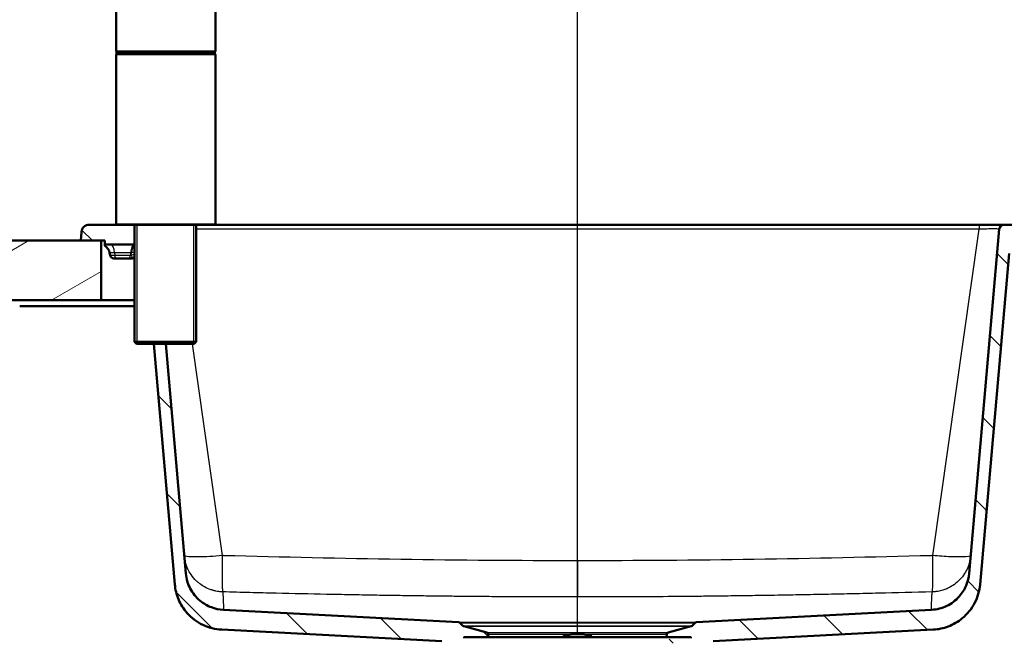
# Paper-space layout 'DS_2' of a CAD drawing. Header units: millimetres. Extents: x 0 to 2100, y 0 to 2970.
# Tile 11 of 14: x 417 to 913, y 1547 to 1858. Entities that reach past the tile are written whole.
import ezdxf

# ---------------------------------------------------------------- set-up
doc = ezdxf.new("R2010")
doc.units = ezdxf.units.MM
doc.header["$LTSCALE"] = 10
for name, color, linetype, lineweight in [('Dimensions(ISO)', 7, 'Continuous', 25), ('Hatch', 7, 'Continuous', 9), ('Threads(ISO)', 7, 'Continuous', 25), ('Visible Edges(ISO)', 7, 'Continuous', 50), ('Visible Tangent Edges(ISO)', 7, 'Continuous', 25)]:
    doc.layers.add(name, color=color, linetype=linetype, lineweight=lineweight)
doc.styles.add('Text_3.5mm', font='arial.ttf', dxfattribs={"width": 0.9})
doc.dimstyles.new('KS-STANDARD', dxfattribs={"dimscale": 10, "dimtxt": 3.5, "dimasz": 2.5, "dimexe": 3.175, "dimexo": 0, "dimgap": 0.8, "dimtad": 1, "dimdec": 1, "dimrnd": 1e-08, "dimtxsty": 'Text_3.5mm', "dimcen": 0.09, "dimdle": 10, "dimclrd": 7, "dimclre": 7, "dimclrt": 7, "dimadec": 0, "dimazin": 2, "dimtfac": 0.714286, "dimtdec": 4, "dimtmove": 0, "dimatfit": 3, "dimfxl": 1, "dimtolj": 1, "dimlwd": 25, "dimlwe": 25, "dimarcsym": 0})

# ---------------------------------------------------------------- blocks, each defined once
blk = doc.blocks.new('*D5')
at = {"layer": 'Defpoints', "color": 0, "linetype": 'Continuous', "transparency": 16777216}
for p in [(398.05, 2125.78), (398.05, 1746.55), (998.05, 1746.55)]:
    blk.add_point(p, dxfattribs=at)
at = {"layer": 'Dimensions(ISO)', "color": 7, "linetype": 'Continuous', "lineweight": 25, "transparency": 16777216}
for p, q in [((398.05, 1746.55), (398.05, 2157.53)), ((998.05, 1746.55), (998.05, 2157.53)), ((973.05, 2125.78), (423.05, 2125.78))]:
    blk.add_line(p, q, dxfattribs=at)
at = {"layer": 'Dimensions(ISO)', "color": 7, "linetype": 'Continuous', "transparency": 16777216}
for points in [[(423.05, 2129.94), (423.05, 2121.61), (398.05, 2125.78)], [(973.05, 2129.94), (973.05, 2121.61), (998.05, 2125.78)]]:
    blk.add_solid(points, dxfattribs=at)
at = {"layer": 'Dimensions(ISO)', "color": 7, "linetype": 'Continuous', "lineweight": 25, "transparency": 16777216, "insert": (663.22, 2151.65), "char_height": 35, "attachment_point": 4, "style": 'Text_3.5mm'}
blk.add_mtext('\\A1;600', dxfattribs=at)
blk = doc.blocks.new('*D6')
at = {"layer": 'Defpoints', "color": 0, "linetype": 'Continuous', "transparency": 16777216}
for p in [(998.05, 1716.55), (1090.5, 1716.55), (697.84, 1450.55)]:
    blk.add_point(p, dxfattribs=at)
at = {"layer": 'Dimensions(ISO)', "color": 7, "linetype": 'Continuous', "lineweight": 25, "transparency": 16777216}
for p, q in [((998.05, 1716.55), (1122.25, 1716.55)), ((1090.5, 1475.55), (1090.5, 1691.55)), ((697.84, 1450.55), (1122.25, 1450.55))]:
    blk.add_line(p, q, dxfattribs=at)
at = {"layer": 'Dimensions(ISO)', "color": 7, "linetype": 'Continuous', "transparency": 16777216}
for points in [[(1086.34, 1691.55), (1094.67, 1691.55), (1090.5, 1716.55)], [(1086.34, 1475.55), (1094.67, 1475.55), (1090.5, 1450.55)]]:
    blk.add_solid(points, dxfattribs=at)
at = {"layer": 'Dimensions(ISO)', "color": 7, "linetype": 'Continuous', "lineweight": 25, "transparency": 16777216, "insert": (1064.63, 1548.5), "char_height": 35, "attachment_point": 4, "rotation": 90, "style": 'Text_3.5mm'}
blk.add_mtext('\\A1;266', dxfattribs=at)
blk = doc.blocks.new('*D10')
at = {"layer": 'Defpoints', "color": 0, "linetype": 'Continuous', "transparency": 16777216}
for p in [(697.84, 2011.22), (398.05, 1746.55), (697.84, 1549.39)]:
    blk.add_point(p, dxfattribs=at)
at = {"layer": 'Dimensions(ISO)', "color": 7, "linetype": 'Continuous', "lineweight": 25, "transparency": 16777216}
for p, q in [((398.05, 1746.55), (398.05, 2042.97)), ((697.84, 1549.39), (697.84, 2042.97)), ((423.05, 2011.22), (672.84, 2011.22))]:
    blk.add_line(p, q, dxfattribs=at)
at = {"layer": 'Dimensions(ISO)', "color": 7, "linetype": 'Continuous', "transparency": 16777216}
for points in [[(423.05, 2015.39), (423.05, 2007.06), (398.05, 2011.22)], [(672.84, 2015.39), (672.84, 2007.06), (697.84, 2011.22)]]:
    blk.add_solid(points, dxfattribs=at)
at = {"layer": 'Dimensions(ISO)', "color": 7, "linetype": 'Continuous', "lineweight": 25, "transparency": 16777216, "insert": (513.21, 2037.11), "char_height": 35, "attachment_point": 4, "style": 'Text_3.5mm'}
blk.add_mtext('\\A1;300', dxfattribs=at)

psp = doc.layouts.new('DS_2')

# ---------------------------------------------------------------- hatches: boundary and pattern name
at = {"layer": 'Hatch'}
h = psp.add_hatch(dxfattribs=at)
h.set_pattern_fill('ANSI31', color=256, scale=254, angle=90, style=0)
h.set_pattern_definition([(135, (0, 0), (-22.45064, -22.45064), [])])
edge = h.paths.add_edge_path()
edge.add_ellipse((754.86, 1546.55), major_axis=(0.0999, 0.0035), ratio=1, start_angle=270, end_angle=360)
edge.add_line((754.96, 1546.55), (754.95, 1546.95))
edge.add_ellipse((754.85, 1546.95), major_axis=(0, 0.1), ratio=1, start_angle=272, end_angle=360)
edge.add_line((754.85, 1547.05), (742.69, 1547.05))
edge.add_line((742.69, 1547.05), (742.79, 1548.49))
edge.add_ellipse((743.79, 1548.42), major_axis=(-0.259, 0.966), ratio=1, start_angle=0, end_angle=71, ccw=False)
edge.add_line((743.53, 1549.39), (755.08, 1552.48))
edge.add_ellipse((754.82, 1553.45), major_axis=(0.707, -0.707), ratio=1, start_angle=330, end_angle=360)
edge.add_line((755.53, 1552.74), (757.07, 1554.28))
edge.add_spline(control_points=[(757.07, 1554.28), (757.16, 1554.37), (757.26, 1554.44), (757.48, 1554.54), (757.6, 1554.57), (757.73, 1554.57)], knot_values=[-0.073502, -0.073502, -0.073502, -0.073502, -0.036751, -0.036751, -0.000003, -0.000003, -0.000003, -0.000003], degree=3, periodic=0)
edge.add_line((757.73, 1554.57), (876.11, 1560.78))
edge.add_spline(control_points=[(876.11, 1560.78), (878.75, 1560.92), (881.33, 1561.58), (886.11, 1563.87), (888.25, 1565.48), (891.48, 1569.11), (892.66, 1570.99), (894.31, 1574.93), (894.8, 1576.95), (894.98, 1579.01)], knot_values=[-2.870228, -2.870228, -2.870228, -2.870228, -2.077334, -2.077334, -1.281179, -1.281179, -0.61961, -0.61961, 0, 0, 0, 0], degree=3, periodic=0)
edge.add_line((894.98, 1579.01), (910.14, 1752.27))
edge.add_ellipse((912.63, 1752.05), major_axis=(0, 2.5), ratio=1, start_angle=0, end_angle=85, ccw=False)
edge.add_line((912.63, 1754.55), (943.55, 1754.55))
edge.add_ellipse((943.55, 1750.55), major_axis=(3.99, 0.28), ratio=1, start_angle=0, end_angle=86, ccw=False)
edge.add_line((947.54, 1750.83), (947.84, 1746.55))
edge.add_line((947.84, 1746.55), (938.05, 1746.55))
edge.add_line((938.05, 1746.55), (935.84, 1746.55))
edge.add_line((935.84, 1746.55), (935.84, 1744.55))
edge.add_line((935.84, 1744.55), (920.07, 1744.55))
edge.add_ellipse((920.07, 1739.55), major_axis=(-4.98, 0.44), ratio=1, start_angle=275, end_angle=360)
edge.add_line((915.09, 1739.99), (900.54, 1573.59))
edge.add_spline(control_points=[(900.54, 1573.59), (900.25, 1570.3), (899.31, 1567.1), (896.24, 1561.23), (894.13, 1558.63), (889.45, 1554.76), (887.05, 1553.36), (882.06, 1551.47), (879.52, 1550.94), (876.94, 1550.8)], knot_values=[-3.587784, -3.587784, -3.587784, -3.587784, -2.596671, -2.596671, -1.601478, -1.601478, -0.774514, -0.774514, 0, 0, 0, 0], degree=3, periodic=0)
edge.add_line((876.94, 1550.8), (766.21, 1545))
edge.add_spline(control_points=[(766.21, 1545), (766.04, 1544.99), (765.88, 1544.97), (765.55, 1544.92), (765.39, 1544.89), (765.23, 1544.85)], knot_values=[-0.098841, -0.098841, -0.098841, -0.098841, -0.049425, -0.049425, -0.000007, -0.000007, -0.000007, -0.000007], degree=3, periodic=0)
edge.add_line((765.23, 1544.85), (758.34, 1543.09))
edge.add_line((758.34, 1543.09), (758.34, 1543.55))
edge.add_ellipse((757.84, 1543.55), major_axis=(0, 0.5), ratio=1, start_angle=270, end_angle=360)
edge.add_line((757.84, 1544.05), (742.48, 1544.05))
edge.add_line((742.48, 1544.05), (742.62, 1545.99))
edge.add_ellipse((742.95, 1544.83), major_axis=(-0.33, 1.15), ratio=1, start_angle=346.0723, end_angle=360, ccw=False)
edge.add_line((742.9, 1546.03), (754.86, 1546.45))
edge = h.paths.add_edge_path()
edge.add_ellipse((640.82, 1546.55), major_axis=(-0.0035, -0.0999), ratio=1, start_angle=270, end_angle=360)
edge.add_line((640.82, 1546.45), (652.78, 1546.03))
edge.add_ellipse((652.74, 1544.83), major_axis=(0.04, 1.2), ratio=1, start_angle=346.0723, end_angle=360, ccw=False)
edge.add_line((653.07, 1545.99), (653.2, 1544.05))
edge.add_line((653.2, 1544.05), (637.84, 1544.05))
edge.add_ellipse((637.84, 1543.55), major_axis=(-0.5, 0), ratio=1, start_angle=270, end_angle=360)
edge.add_line((637.34, 1543.55), (637.34, 1543.09))
edge.add_line((637.34, 1543.09), (630.45, 1544.85))
edge.add_spline(control_points=[(630.45, 1544.85), (630.29, 1544.89), (630.13, 1544.92), (629.81, 1544.97), (629.64, 1544.99), (629.48, 1545)], knot_values=[-0.098821, -0.098821, -0.098821, -0.098821, -0.049401, -0.049401, -0.000003, -0.000003, -0.000003, -0.000003], degree=3, periodic=0)
edge.add_line((629.48, 1545), (518.75, 1550.8))
edge.add_spline(control_points=[(518.75, 1550.8), (515.45, 1550.98), (512.21, 1551.8), (506.25, 1554.67), (503.57, 1556.68), (499.54, 1561.22), (498.06, 1563.57), (496, 1568.5), (495.37, 1571.02), (495.15, 1573.59)], knot_values=[-3.587785, -3.587785, -3.587785, -3.587785, -2.596669, -2.596669, -1.601475, -1.601475, -0.774512, -0.774512, 0, 0, 0, 0], degree=3, periodic=0)
edge.add_line((495.15, 1573.59), (484.57, 1694.55))
edge.add_line((484.57, 1694.55), (490.59, 1694.55))
edge.add_line((490.59, 1694.55), (500.7, 1579.01))
edge.add_spline(control_points=[(500.7, 1579.01), (500.93, 1576.38), (501.68, 1573.81), (504.14, 1569.12), (505.83, 1567.04), (509.57, 1563.94), (511.49, 1562.82), (515.48, 1561.31), (517.52, 1560.89), (519.58, 1560.78)], knot_values=[-2.870221, -2.870221, -2.870221, -2.870221, -2.077329, -2.077329, -1.281176, -1.281176, -0.619604, -0.619604, 0, 0, 0, 0], degree=3, periodic=0)
edge.add_line((519.58, 1560.78), (637.96, 1554.57))
edge.add_spline(control_points=[(637.96, 1554.57), (638.08, 1554.57), (638.2, 1554.54), (638.43, 1554.44), (638.53, 1554.37), (638.61, 1554.28)], knot_values=[-0.073507, -0.073507, -0.073507, -0.073507, -0.036774, -0.036774, -0.000021, -0.000021, -0.000021, -0.000021], degree=3, periodic=0)
edge.add_line((638.61, 1554.28), (640.15, 1552.74))
edge.add_ellipse((640.86, 1553.45), major_axis=(-0.259, -0.966), ratio=1, start_angle=330, end_angle=360)
edge.add_line((640.6, 1552.48), (652.15, 1549.39))
edge.add_ellipse((651.89, 1548.42), major_axis=(0.998, 0.07), ratio=1, start_angle=0, end_angle=71, ccw=False)
edge.add_line((652.89, 1548.49), (652.99, 1547.05))
edge.add_line((652.99, 1547.05), (640.84, 1547.05))
edge.add_ellipse((640.84, 1546.95), major_axis=(-0.0999, 0.0035), ratio=1, start_angle=272, end_angle=360)
edge.add_line((640.74, 1546.95), (640.73, 1546.55))
edge = h.paths.add_edge_path()
edge.add_line((466.08, 1754.55), (452.13, 1754.55))
edge.add_ellipse((452.13, 1750.55), major_axis=(0, 4), ratio=1, start_angle=0, end_angle=86)
edge.add_line((448.14, 1750.83), (447.84, 1746.55))
edge.add_line((447.84, 1746.55), (458.05, 1746.55))
edge.add_line((458.05, 1746.55), (459.84, 1746.55))
edge.add_line((459.84, 1746.55), (459.84, 1744.55))
edge.add_line((459.84, 1744.55), (474.8, 1744.55))
edge.add_line((474.8, 1744.55), (474.8, 1754.55))
edge.add_line((474.8, 1754.55), (466.08, 1754.55))
h = psp.add_hatch(dxfattribs=at)
h.set_pattern_fill('ANSI31', color=256, scale=254, angle=165, style=0)
h.set_pattern_definition([(210, (0, 0), (15.875, -27.4963), [])])
h.paths.add_polyline_path([(998.05, 1716.55), (998.05, 1746.55), (947.84, 1746.55), (938.05, 1746.55), (938.05, 1716.55)])
h.paths.add_polyline_path([(398.05, 1746.55), (398.05, 1716.55), (458.05, 1716.55), (458.05, 1746.55), (447.84, 1746.55)])
h = psp.add_hatch(dxfattribs=at)
h.set_pattern_fill('ANSI31', color=256, scale=254, angle=15, style=0)
h.set_pattern_definition([(60, (0, 0), (-27.4963, 15.875), [])])
edge = h.paths.add_edge_path()
edge.add_line((704.99, 1547.05), (704.99, 1547.14))
edge.add_ellipse((704.49, 1547.14), major_axis=(0.5, 0), ratio=1, start_angle=0, end_angle=74.8834)
edge.add_ellipse((697.84, 1522.52), major_axis=(6.78, 25.1), ratio=1, start_angle=0, end_angle=30.2332)
edge.add_ellipse((691.19, 1547.14), major_axis=(-0.13, 0.483), ratio=1, start_angle=0, end_angle=74.8834)
edge.add_line((690.69, 1547.14), (690.69, 1547.05))
edge.add_line((690.69, 1547.05), (704.99, 1547.05))

# ---------------------------------------------------------------- linework, layer by layer
at = {"layer": 'Threads(ISO)'}
for p, q in [((476.01, 1754.55), (476.01, 1694.55)), ((504.68, 1694.55), (504.68, 1754.55))]:
    psp.add_line(p, q, dxfattribs=at)
at = {"layer": 'Visible Edges(ISO)'}
for p, q in [((465.58, 1842.05), (465.58, 1887.05)), ((515.58, 1842.05), (515.58, 1887.05)), ((465.58, 1755.05), (465.58, 1840.05)), ((465.83, 1841.55), (515.33, 1841.55)), ((465.83, 1840.55), (465.83, 1841.55)), ((465.83, 1840.55), (515.33, 1840.55)), ((515.33, 1840.55), (515.33, 1841.55)), ((515.58, 1755.05), (515.58, 1840.05)), ((448.14, 1750.83), (447.84, 1746.55)), ((466.08, 1754.55), (452.13, 1754.55)), ((515.08, 1754.55), (466.08, 1754.55)), ((474.8, 1754.55), (474.8, 1695.55)), ((505.89, 1754.55), (505.89, 1695.55)), ((900.01, 1754.55), (515.08, 1754.55)), ((910.14, 1752.27), (894.98, 1579.01)), ((912.63, 1754.55), (900.01, 1754.55)), ((943.55, 1754.55), (912.63, 1754.55)), ((458.05, 1746.55), (398.05, 1746.55)), ((447.84, 1746.55), (459.84, 1746.55)), ((458.05, 1716.55), (458.05, 1746.55)), ((459.84, 1746.55), (459.84, 1744.55)), ((459.84, 1744.55), (474.8, 1744.55)), ((459.84, 1744.55), (459.84, 1743.92)), ((462.34, 1740.42), (462.55, 1739.21)), ((900.54, 1573.59), (915.09, 1739.99)), ((464.52, 1737.55), (465.64, 1737.55)), ((465.64, 1737.55), (472.04, 1737.55)), ((473.16, 1737.55), (472.04, 1737.55)), ((398.05, 1716.55), (458.05, 1716.55)), ((474.8, 1716.55), (458.05, 1716.55)), ((417.05, 1713.55), (474.8, 1713.55)), ((474.8, 1695.55), (505.89, 1695.55)), ((475.8, 1694.55), (474.8, 1695.55)), ((504.89, 1694.55), (505.89, 1695.55)), ((504.89, 1694.55), (475.8, 1694.55)), ((484.57, 1694.55), (495.15, 1573.59)), ((500.7, 1579.01), (490.59, 1694.55)), ((637.96, 1554.57), (519.58, 1560.78)), ((876.11, 1560.78), (757.73, 1554.57)), ((640.15, 1552.74), (638.61, 1554.28)), ((652.15, 1549.39), (640.6, 1552.48)), ((755.08, 1552.48), (743.53, 1549.39)), ((757.07, 1554.28), (755.53, 1552.74)), ((518.75, 1550.8), (629.48, 1545)), ((640.74, 1546.95), (640.73, 1546.55)), ((754.85, 1547.05), (640.84, 1547.05)), ((652.99, 1547.05), (652.89, 1548.49)), ((690.69, 1547.14), (690.69, 1547.05)), ((704.99, 1547.05), (704.99, 1547.14)), ((742.79, 1548.49), (742.69, 1547.05)), ((754.95, 1546.95), (754.96, 1546.55)), ((766.21, 1545), (876.94, 1550.8))]:
    psp.add_line(p, q, dxfattribs=at)
for centre, radius, start, end in [((466.08, 1842.05), 0.5, 180, 270), ((466.08, 1840.05), 0.5, 90, 180), ((515.08, 1842.05), 0.5, 270, 0), ((515.08, 1840.05), 0.5, 0, 90), ((466.08, 1755.05), 0.5, 180, 270), ((515.08, 1755.05), 0.5, 270, 0), ((452.13, 1750.55), 4, 90, 176), ((912.63, 1752.05), 2.5, 90, 175), ((457.41, 1739.55), 5, 10, 60.9248), ((464.52, 1739.55), 2, 190, 270), ((473.16, 1739.55), 2, 270, 295.3758), ((476.16, 1733.23), 5, 105.8807, 115.3758), ((640.86, 1553.45), 1, 225, 255), ((754.82, 1553.45), 1, 285, 315), ((640.84, 1546.95), 0.1, 90, 178), ((651.89, 1548.42), 1, 4, 75), ((691.19, 1547.14), 0.5, 105.1166, 180), ((697.84, 1522.52), 26, 74.8834, 105.1166), ((704.49, 1547.14), 0.5, 0, 74.8834), ((743.79, 1548.42), 1, 105, 176), ((754.85, 1546.95), 0.1, 2, 90)]:
    psp.add_arc(centre, radius, start, end, dxfattribs=at)
for points, knots in [([(519.58, 1560.78), (517.52, 1560.89), (515.48, 1561.31), (511.49, 1562.82), (509.57, 1563.94), (505.83, 1567.04), (504.14, 1569.12), (501.68, 1573.81), (500.93, 1576.38), (500.7, 1579.01)], [-2.870221, -2.870221, -2.870221, -2.870221, -2.250616, -2.250616, -1.589045, -1.589045, -0.792891, -0.792891, 0, 0, 0, 0]), ([(894.98, 1579.01), (894.8, 1576.95), (894.31, 1574.93), (892.66, 1570.99), (891.48, 1569.11), (888.25, 1565.48), (886.11, 1563.87), (881.33, 1561.58), (878.75, 1560.92), (876.11, 1560.78)], [-2.870228, -2.870228, -2.870228, -2.870228, -2.250618, -2.250618, -1.589049, -1.589049, -0.792893, -0.792893, 0, 0, 0, 0]), ([(495.15, 1573.59), (495.37, 1571.02), (496, 1568.5), (498.06, 1563.57), (499.54, 1561.22), (503.57, 1556.68), (506.25, 1554.67), (512.21, 1551.8), (515.45, 1550.98), (518.75, 1550.8)], [-3.587785, -3.587785, -3.587785, -3.587785, -2.813273, -2.813273, -1.98631, -1.98631, -0.991116, -0.991116, 0, 0, 0, 0]), ([(876.94, 1550.8), (879.52, 1550.94), (882.06, 1551.47), (887.05, 1553.36), (889.45, 1554.76), (894.13, 1558.63), (896.24, 1561.23), (899.31, 1567.1), (900.25, 1570.3), (900.54, 1573.59)], [-3.587784, -3.587784, -3.587784, -3.587784, -2.813271, -2.813271, -1.986307, -1.986307, -0.991114, -0.991114, 0, 0, 0, 0]), ([(638.61, 1554.28), (638.53, 1554.37), (638.43, 1554.44), (638.2, 1554.54), (638.08, 1554.57), (637.96, 1554.57)], [-0.07350672, -0.07350672, -0.07350672, -0.07350672, -0.03675422, -0.03675422, -0.00002115, -0.00002115, -0.00002115, -0.00002115]), ([(757.73, 1554.57), (757.6, 1554.57), (757.48, 1554.54), (757.26, 1554.44), (757.16, 1554.37), (757.07, 1554.28)], [-0.07350216, -0.07350216, -0.07350216, -0.07350216, -0.03675419, -0.03675419, -0.00000275, -0.00000275, -0.00000275, -0.00000275])]:
    psp.add_open_spline(points, degree=3, knots=knots, dxfattribs=at)
for points in [[(637.96, 1554.57), (637.96, 1554.57), (637.96, 1554.57), (637.96, 1554.57)], [(638.61, 1554.28), (638.61, 1554.28), (638.61, 1554.28), (638.61, 1554.28)]]:
    psp.add_open_spline(points, degree=3, dxfattribs=at)
at = {"layer": 'Visible Tangent Edges(ISO)'}
for p, q in [((465.58, 1842.05), (515.58, 1842.05)), ((515.58, 1840.05), (465.58, 1840.05)), ((465.58, 1755.05), (515.58, 1755.05)), ((900.01, 1752.27), (505.89, 1752.27)), ((876.68, 1588.05), (900.01, 1752.27)), ((900.01, 1754.55), (900.01, 1752.27)), ((464.8, 1740.42), (462.34, 1740.42)), ((472.88, 1740.42), (464.8, 1740.42)), ((464.8, 1740.42), (464.88, 1739.21)), ((472.88, 1740.42), (472.8, 1739.21)), ((473.26, 1740.42), (472.88, 1740.42)), ((462.55, 1739.21), (464.88, 1739.21)), ((464.88, 1739.21), (472.8, 1739.21)), ((472.8, 1739.21), (473.25, 1739.21)), ((503.87, 1694.55), (519, 1588.05)), ((697.84, 1585.46), (697.84, 1567.23)), ((640.15, 1552.74), (697.84, 1552.74)), ((640.6, 1552.48), (755.08, 1552.48)), ((697.84, 1552.74), (755.53, 1552.74)), ((754.95, 1546.95), (640.74, 1546.95)), ((652.15, 1549.39), (743.53, 1549.39)), ((652.89, 1548.49), (696.65, 1548.49)), ((699.04, 1548.49), (742.79, 1548.49))]:
    psp.add_line(p, q, dxfattribs=at)
for centre, major_axis, ratio, start_param, end_param in [((462.91, 1739.55), (0, 5), 0.384615, 4.886922, 6.283184), ((474.78, 1739.55), (0, 5), 0.384615, 0.000001, 1.396263), ((343.29, 1734.67), (82.04, 106.01), 0.950832, 5.381245, 5.390487), ((475.61, 1739.55), (0, 5), 0.477989, 0.347923, 1.396263), ((475.61, 1739.55), (4.98, 0.44), 0.240168, 1.714081, 2.041824), ((465.64, 1739.55), (0, -2), 0.384615, 4.886922, 6.283185), ((472.04, 1739.55), (0, -2), 0.384615, 0, 1.396263), ((475.72, 1738.34), (-4.98, -0.44), 0.245887, 4.876849, 5.209974)]:
    psp.add_ellipse(centre, major_axis=major_axis, ratio=ratio, start_param=start_param, end_param=end_param, dxfattribs=at)
for points, knots in [([(910.14, 1752.27), (910.15, 1752.31), (909.93, 1752.35), (909.44, 1752.38), (909.43, 1752.38), (909.41, 1752.38), (909.39, 1752.38), (908.9, 1752.4), (908.15, 1752.42), (907.2, 1752.42), (906.25, 1752.42), (905.1, 1752.4), (903.9, 1752.38), (903.86, 1752.38), (903.81, 1752.38), (903.77, 1752.38), (902.51, 1752.35), (901.22, 1752.31), (900.01, 1752.27)], [0, 0, 0, 0, 0.25, 0.25, 0.25, 0.2590903, 0.2590903, 0.2590903, 0.5, 0.5, 0.5, 0.7409097, 0.7409097, 0.7409097, 0.75, 0.75, 0.75, 1, 1, 1, 1]), ([(473.25, 1739.21), (473.29, 1738.94), (473.35, 1738.7), (473.49, 1738.3), (473.57, 1738.15), (473.74, 1737.94), (473.82, 1737.86), (473.97, 1737.77), (474.02, 1737.75), (474.02, 1737.75)], [0, 0, 0, 0, 0.291278, 0.291278, 0.547473, 0.547473, 0.773089, 0.773089, 1, 1, 1, 1]), ([(519, 1588.05), (514.68, 1587.67), (510.51, 1587.44), (507.16, 1587.39), (505.14, 1587.35), (503.4, 1587.38), (502.18, 1587.48), (500.72, 1587.59), (499.93, 1587.79), (499.91, 1588.06)], [0, 0, 0, 0, 0.4302485, 0.4302485, 0.4302485, 0.6903369, 0.6903369, 0.6903369, 1, 1, 1, 1]), ([(519.3, 1569.8), (518.77, 1569.81), (518.08, 1569.85), (517.23, 1569.96), (516.8, 1570.02), (516.33, 1570.1), (515.82, 1570.2), (515.56, 1570.25), (515.3, 1570.31), (515.02, 1570.38), (514.89, 1570.42), (514.75, 1570.45), (514.6, 1570.49), (514.53, 1570.51), (514.46, 1570.53), (514.39, 1570.55), (514.35, 1570.56), (514.31, 1570.57), (514.28, 1570.58), (514.26, 1570.59), (514.24, 1570.59), (514.22, 1570.6), (514.21, 1570.6), (514.2, 1570.6), (514.2, 1570.61), (514.19, 1570.61), (514.18, 1570.61), (514.13, 1570.63), (513.54, 1570.8), (512.98, 1571), (512.45, 1571.21), (510.21, 1572.11), (508.52, 1573.22), (507.15, 1574.34), (506.79, 1574.64), (506.45, 1574.94), (506.13, 1575.24), (504.95, 1576.34), (504.05, 1577.46), (503.29, 1578.57), (502.68, 1579.47), (502.17, 1580.37), (501.73, 1581.3), (501.48, 1581.84), (501.25, 1582.39), (501.05, 1582.95), (500.49, 1584.48), (500.08, 1586.12), (499.91, 1588.06)], [0, 0, 0, 0, 0.25, 0.25, 0.25, 0.375, 0.375, 0.375, 0.4375, 0.4375, 0.4375, 0.46875, 0.46875, 0.46875, 0.484375, 0.484375, 0.484375, 0.4921875, 0.4921875, 0.4921875, 0.4960937, 0.4960937, 0.4960937, 0.4980469, 0.4980469, 0.4980469, 0.5, 0.5, 0.5, 0.523884, 0.523884, 0.523884, 0.625, 0.625, 0.625, 0.6516879, 0.6516879, 0.6516879, 0.75, 0.75, 0.75, 0.829081, 0.829081, 0.829081, 0.875, 0.875, 0.875, 1, 1, 1, 1]), ([(519, 1588.05), (518.95, 1585.65), (518.92, 1583.47), (518.91, 1581.36), (518.89, 1579.29), (518.89, 1577.27), (518.93, 1575.35), (518.94, 1574.59), (518.96, 1573.86), (518.98, 1573.18), (518.99, 1572.84), (519, 1572.5), (519.02, 1572.19), (519.03, 1572.03), (519.04, 1571.88), (519.04, 1571.73), (519.05, 1571.66), (519.05, 1571.58), (519.06, 1571.51), (519.06, 1571.46), (519.06, 1571.42), (519.07, 1571.36), (519.07, 1571.33), (519.07, 1571.31), (519.07, 1571.3), (519.13, 1570.44), (519.19, 1570.14), (519.23, 1569.98), (519.27, 1569.81), (519.3, 1569.8), (519.3, 1569.8)], [0, 0, 0, 0, 0.1819035, 0.1819035, 0.1819035, 0.3604037, 0.3604037, 0.3604037, 0.4302019, 0.4302019, 0.4302019, 0.4651009, 0.4651009, 0.4651009, 0.4825505, 0.4825505, 0.4825505, 0.4912752, 0.4912752, 0.4912752, 0.4974492, 0.4974492, 0.4974492, 0.5, 0.5, 0.5, 0.75, 0.75, 0.75, 0.9999998, 0.9999998, 0.9999998, 0.9999998]), ([(697.84, 1585.46), (668.18, 1585.46), (638.51, 1585.69), (579.17, 1586.58), (549.5, 1587.23), (519.56, 1588.03), (519.28, 1588.04), (519, 1588.05)], [0, 0, 0, 0, 0.497581, 0.497581, 0.995333, 0.995333, 1, 1, 1, 1]), ([(876.68, 1588.05), (876.41, 1588.04), (876.13, 1588.03), (846.18, 1587.23), (816.51, 1586.58), (757.18, 1585.69), (727.51, 1585.46), (697.84, 1585.46)], [0, 0, 0, 0, 0.004667, 0.004667, 0.502419, 0.502419, 1, 1, 1, 1]), ([(895.78, 1588.06), (895.56, 1585.62), (894.95, 1583.42), (893.95, 1581.3), (892.97, 1579.21), (891.6, 1577.16), (889.56, 1575.24), (888.76, 1574.49), (887.85, 1573.75), (886.81, 1573.07), (886.28, 1572.73), (885.73, 1572.4), (885.13, 1572.09), (884.84, 1571.93), (884.53, 1571.78), (884.22, 1571.63), (884.06, 1571.56), (883.9, 1571.49), (883.73, 1571.42), (883.62, 1571.37), (883.51, 1571.33), (883.38, 1571.27), (883.32, 1571.24), (883.26, 1571.22), (883.24, 1571.21), (881.11, 1570.37), (879.44, 1570.08), (878.3, 1569.94), (877.98, 1569.9), (877.71, 1569.88), (877.47, 1569.86), (877.23, 1569.84), (877.03, 1569.82), (876.87, 1569.81), (876.62, 1569.8), (876.47, 1569.8), (876.39, 1569.8), (876.39, 1569.8), (876.39, 1569.8), (876.38, 1569.8)], [0, 0, 0, 0, 0.181357, 0.181357, 0.181357, 0.360205, 0.360205, 0.360205, 0.430103, 0.430103, 0.430103, 0.465051, 0.465051, 0.465051, 0.482526, 0.482526, 0.482526, 0.491263, 0.491263, 0.491263, 0.497424, 0.497424, 0.497424, 0.5, 0.5, 0.5, 0.75, 0.75, 0.75, 0.819577, 0.819577, 0.819577, 0.888797, 0.888797, 0.888797, 0.994274, 0.994274, 0.994274, 1, 1, 1, 1]), ([(876.38, 1569.8), (876.4, 1569.82), (876.43, 1569.87), (876.45, 1569.96), (876.46, 1570.01), (876.48, 1570.07), (876.49, 1570.15), (876.5, 1570.19), (876.5, 1570.24), (876.51, 1570.28), (876.52, 1570.31), (876.52, 1570.33), (876.52, 1570.36), (876.52, 1570.37), (876.53, 1570.39), (876.53, 1570.4), (876.53, 1570.41), (876.53, 1570.41), (876.53, 1570.42), (876.53, 1570.43), (876.53, 1570.43), (876.53, 1570.43), (876.53, 1570.43), (876.53, 1570.44), (876.53, 1570.44), (876.53, 1570.44), (876.53, 1570.44), (876.54, 1570.46), (876.57, 1570.7), (876.59, 1570.99), (876.61, 1571.3), (876.68, 1572.22), (876.71, 1573.31), (876.74, 1574.37), (876.75, 1574.7), (876.75, 1575.02), (876.76, 1575.35), (876.78, 1576.44), (876.78, 1577.52), (876.79, 1578.58), (876.79, 1579.5), (876.79, 1580.41), (876.78, 1581.36), (876.78, 1581.83), (876.78, 1582.32), (876.77, 1582.82), (876.75, 1584.32), (876.73, 1585.94), (876.68, 1588.05)], [0.0000001, 0.0000001, 0.0000001, 0.0000001, 0.25, 0.25, 0.25, 0.375, 0.375, 0.375, 0.4375, 0.4375, 0.4375, 0.46875, 0.46875, 0.46875, 0.484375, 0.484375, 0.484375, 0.4921875, 0.4921875, 0.4921875, 0.4960938, 0.4960938, 0.4960938, 0.4980469, 0.4980469, 0.4980469, 0.5, 0.5, 0.5, 0.5316979, 0.5316979, 0.5316979, 0.625, 0.625, 0.625, 0.6533979, 0.6533979, 0.6533979, 0.75, 0.75, 0.75, 0.833397, 0.833397, 0.833397, 0.875, 0.875, 0.875, 1, 1, 1, 1]), ([(895.78, 1588.06), (895.74, 1587.68), (894.25, 1587.45), (891.58, 1587.39), (889.96, 1587.35), (887.88, 1587.38), (885.59, 1587.47), (882.87, 1587.58), (879.8, 1587.78), (876.68, 1588.05)], [0, 0, 0, 0, 0.4299174, 0.4299174, 0.4299174, 0.690218, 0.690218, 0.690218, 1, 1, 1, 1]), ([(697.84, 1567.23), (693.17, 1567.23), (688.5, 1567.23), (683.82, 1567.25), (682.26, 1567.25), (680.74, 1567.25), (679.15, 1567.26), (675.96, 1567.27), (672.8, 1567.28), (669.52, 1567.3), (666.24, 1567.31), (663.01, 1567.33), (659.69, 1567.35), (656.36, 1567.38), (653.06, 1567.4), (649.63, 1567.43), (647.91, 1567.44), (646.2, 1567.46), (644.48, 1567.47), (642.59, 1567.49), (640.72, 1567.51), (638.78, 1567.53), (636.13, 1567.56), (633.49, 1567.58), (630.83, 1567.61), (628.2, 1567.64), (625.46, 1567.68), (622.77, 1567.71), (621.16, 1567.73), (619.57, 1567.75), (617.93, 1567.77), (614.82, 1567.82), (611.73, 1567.86), (608.55, 1567.91), (607.97, 1567.92), (607.39, 1567.92), (606.8, 1567.93), (604.9, 1567.96), (602.99, 1567.99), (601.09, 1568.02), (599.18, 1568.05), (597.31, 1568.08), (595.36, 1568.12), (593.4, 1568.15), (591.44, 1568.18), (589.48, 1568.22), (587.51, 1568.25), (585.59, 1568.29), (583.58, 1568.33), (581.57, 1568.36), (579.55, 1568.4), (577.53, 1568.44), (575.51, 1568.48), (573.53, 1568.52), (571.46, 1568.56), (563.17, 1568.73), (554.86, 1568.91), (546.13, 1569.12), (541.76, 1569.22), (537.39, 1569.33), (532.9, 1569.44), (528.41, 1569.55), (523.88, 1569.67), (519.3, 1569.8)], [0, 0, 0, 0, 0.09375, 0.09375, 0.09375, 0.125, 0.125, 0.125, 0.1875, 0.1875, 0.1875, 0.25, 0.25, 0.25, 0.3125, 0.3125, 0.3125, 0.34375, 0.34375, 0.34375, 0.378238, 0.378238, 0.378238, 0.425406, 0.425406, 0.425406, 0.47216, 0.47216, 0.47216, 0.5, 0.5, 0.5, 0.552886, 0.552886, 0.552886, 0.5625, 0.5625, 0.5625, 0.59375, 0.59375, 0.59375, 0.625, 0.625, 0.625, 0.65625, 0.65625, 0.65625, 0.6875, 0.6875, 0.6875, 0.71875, 0.71875, 0.71875, 0.75, 0.75, 0.75, 0.875, 0.875, 0.875, 0.9375, 0.9375, 0.9375, 1, 1, 1, 1]), ([(519.3, 1569.8), (519.31, 1569.65), (519.32, 1569.5), (519.34, 1569.22), (519.34, 1569.08), (519.37, 1568.66), (519.38, 1568.38), (519.42, 1567.57), (519.45, 1567.06), (519.51, 1565.62), (519.54, 1564.78), (519.57, 1563.91), (519.57, 1563.74), (519.58, 1563.42), (519.58, 1563.27), (519.58, 1562.99), (519.59, 1562.86), (519.59, 1562.67), (519.59, 1562.61), (519.59, 1562.49), (519.59, 1562.43), (519.59, 1562.32), (519.59, 1562.26), (519.59, 1562.16), (519.59, 1562.11), (519.59, 1562.01), (519.59, 1561.96), (519.59, 1561.87), (519.59, 1561.83), (519.59, 1561.75), (519.59, 1561.7), (519.59, 1561.63), (519.59, 1561.59), (519.59, 1561.52), (519.59, 1561.48), (519.59, 1561.42), (519.59, 1561.38), (519.59, 1561.11), (519.58, 1560.95), (519.58, 1560.82), (519.58, 1560.8), (519.58, 1560.78), (519.58, 1560.78), (519.58, 1560.78)], [0, 0, 0, 0, 0.015625, 0.015625, 0.03125, 0.03125, 0.0625, 0.0625, 0.125, 0.125, 0.25, 0.25, 0.28125, 0.28125, 0.3125, 0.3125, 0.34375, 0.34375, 0.359375, 0.359375, 0.375, 0.375, 0.390625, 0.390625, 0.40625, 0.40625, 0.421875, 0.421875, 0.4375, 0.4375, 0.453125, 0.453125, 0.46875, 0.46875, 0.484375, 0.484375, 0.5, 0.5, 0.625, 0.625, 0.6875, 0.6875, 0.7100789, 0.7100789, 0.7100789, 0.7100789]), ([(876.38, 1569.8), (867.23, 1569.55), (858.2, 1569.32), (849.56, 1569.12), (845.23, 1569.02), (840.88, 1568.92), (836.71, 1568.83), (834.62, 1568.78), (832.53, 1568.74), (830.45, 1568.69), (828.37, 1568.65), (826.25, 1568.6), (824.23, 1568.56), (822.2, 1568.52), (820.18, 1568.48), (818.16, 1568.44), (816.14, 1568.4), (814.07, 1568.36), (812.11, 1568.33), (810.14, 1568.29), (808.17, 1568.25), (806.21, 1568.22), (804.25, 1568.18), (802.24, 1568.15), (800.33, 1568.12), (795.91, 1568.04), (791.48, 1567.97), (787.14, 1567.91), (783.95, 1567.86), (780.81, 1567.82), (777.75, 1567.77), (775.94, 1567.75), (774.13, 1567.73), (772.33, 1567.7), (770.33, 1567.68), (768.3, 1567.65), (766.36, 1567.63), (763.69, 1567.6), (761.02, 1567.57), (758.35, 1567.54), (757.68, 1567.54), (757.01, 1567.53), (756.36, 1567.52), (749.49, 1567.46), (742.56, 1567.4), (736, 1567.35), (732.72, 1567.33), (729.39, 1567.31), (726.16, 1567.3), (724.55, 1567.29), (722.92, 1567.28), (721.33, 1567.28), (719.73, 1567.27), (718.1, 1567.26), (716.54, 1567.26), (710.3, 1567.24), (704.08, 1567.23), (697.84, 1567.23)], [0, 0, 0, 0, 0.125, 0.125, 0.125, 0.1875, 0.1875, 0.1875, 0.21875, 0.21875, 0.21875, 0.25, 0.25, 0.25, 0.28125, 0.28125, 0.28125, 0.3125, 0.3125, 0.3125, 0.34375, 0.34375, 0.34375, 0.375, 0.375, 0.375, 0.447153, 0.447153, 0.447153, 0.5, 0.5, 0.5, 0.53125, 0.53125, 0.53125, 0.565806, 0.565806, 0.565806, 0.613066, 0.613066, 0.613066, 0.625, 0.625, 0.625, 0.75, 0.75, 0.75, 0.8125, 0.8125, 0.8125, 0.84375, 0.84375, 0.84375, 0.875, 0.875, 0.875, 1, 1, 1, 1]), ([(876.11, 1560.78), (876.11, 1560.78), (876.11, 1560.78), (876.11, 1560.78), (876.11, 1560.79), (876.11, 1560.8), (876.11, 1560.81), (876.11, 1560.81), (876.11, 1560.81), (876.11, 1560.81), (876.11, 1560.82), (876.11, 1560.83), (876.11, 1560.84), (876.11, 1560.85), (876.11, 1560.86), (876.1, 1560.87), (876.1, 1560.89), (876.1, 1560.92), (876.1, 1560.95), (876.1, 1560.98), (876.1, 1561.01), (876.1, 1561.05), (876.1, 1561.07), (876.1, 1561.09), (876.1, 1561.12), (876.1, 1561.14), (876.1, 1561.17), (876.1, 1561.2), (876.1, 1561.22), (876.1, 1561.24), (876.1, 1561.27), (876.1, 1561.29), (876.1, 1561.32), (876.1, 1561.35), (876.1, 1561.35), (876.1, 1561.35), (876.1, 1561.35), (876.1, 1561.38), (876.1, 1561.42), (876.1, 1561.45), (876.1, 1561.48), (876.09, 1561.52), (876.09, 1561.55), (876.09, 1561.59), (876.09, 1561.64), (876.09, 1561.68), (876.09, 1561.71), (876.09, 1561.75), (876.09, 1561.79), (876.09, 1561.85), (876.09, 1561.91), (876.09, 1561.98), (876.09, 1562.05), (876.09, 1562.13), (876.09, 1562.21), (876.09, 1562.26), (876.09, 1562.32), (876.09, 1562.37), (876.09, 1562.39), (876.09, 1562.41), (876.09, 1562.44), (876.09, 1562.53), (876.1, 1562.63), (876.1, 1562.73), (876.1, 1562.79), (876.1, 1562.86), (876.1, 1562.93), (876.1, 1562.99), (876.1, 1563.06), (876.1, 1563.13), (876.11, 1563.38), (876.11, 1563.64), (876.12, 1563.94), (876.12, 1563.98), (876.12, 1564.03), (876.12, 1564.08), (876.13, 1564.43), (876.14, 1564.81), (876.16, 1565.23), (876.16, 1565.39), (876.17, 1565.55), (876.18, 1565.72), (876.18, 1565.78), (876.18, 1565.83), (876.18, 1565.88), (876.19, 1566.11), (876.2, 1566.34), (876.21, 1566.58), (876.24, 1567.06), (876.26, 1567.58), (876.29, 1568.11), (876.3, 1568.25), (876.3, 1568.38), (876.31, 1568.52), (876.32, 1568.66), (876.33, 1568.8), (876.33, 1568.94), (876.35, 1569.21), (876.37, 1569.5), (876.38, 1569.8)], [0.2899462, 0.2899462, 0.2899462, 0.2899462, 0.3125, 0.3125, 0.3125, 0.3436475, 0.3436475, 0.3436475, 0.34375, 0.34375, 0.34375, 0.359375, 0.359375, 0.359375, 0.3771136, 0.3771136, 0.3771136, 0.40625, 0.40625, 0.40625, 0.4375, 0.4375, 0.4375, 0.453125, 0.453125, 0.453125, 0.4705516, 0.4705516, 0.4705516, 0.484375, 0.484375, 0.484375, 0.4987604, 0.4987604, 0.4987604, 0.5, 0.5, 0.5, 0.515625, 0.515625, 0.515625, 0.5312429, 0.5312429, 0.5312429, 0.5485652, 0.5485652, 0.5485652, 0.5628361, 0.5628361, 0.5628361, 0.5849818, 0.5849818, 0.5849818, 0.609375, 0.609375, 0.609375, 0.625, 0.625, 0.625, 0.6307499, 0.6307499, 0.6307499, 0.65625, 0.65625, 0.65625, 0.671875, 0.671875, 0.671875, 0.6875, 0.6875, 0.6875, 0.7413721, 0.7413721, 0.7413721, 0.75, 0.75, 0.75, 0.8125, 0.8125, 0.8125, 0.8362044, 0.8362044, 0.8362044, 0.84375, 0.84375, 0.84375, 0.875, 0.875, 0.875, 0.9375, 0.9375, 0.9375, 0.953125, 0.953125, 0.953125, 0.96875, 0.96875, 0.96875, 1, 1, 1, 1]), ([(637.96, 1554.57), (637.96, 1554.57), (637.96, 1554.57), (637.97, 1554.57), (638.04, 1554.57), (638.46, 1554.57), (639.22, 1554.57), (639.98, 1554.57), (641.08, 1554.57), (642.51, 1554.57), (642.51, 1554.57), (642.52, 1554.57), (642.52, 1554.57), (643.64, 1554.57), (644.96, 1554.57), (646.47, 1554.57), (647.98, 1554.57), (649.68, 1554.57), (651.54, 1554.57), (652.79, 1554.57), (654.11, 1554.57), (655.5, 1554.57), (656.19, 1554.57), (656.9, 1554.57), (657.62, 1554.57), (659.8, 1554.57), (662.12, 1554.57), (664.57, 1554.57), (667.01, 1554.57), (669.57, 1554.57), (672.23, 1554.57), (673.12, 1554.57), (674.02, 1554.57), (674.93, 1554.57), (676.74, 1554.57), (678.58, 1554.57), (680.45, 1554.57), (683.27, 1554.57), (686.14, 1554.57), (689.05, 1554.57), (691.96, 1554.57), (694.9, 1554.57), (697.84, 1554.57)], [0.7500074, 0.7500074, 0.7500074, 0.7500074, 0.7529385, 0.7529385, 0.7529385, 0.7826944, 0.7826944, 0.7826944, 0.812449, 0.812449, 0.812449, 0.8125, 0.8125, 0.8125, 0.8358935, 0.8358935, 0.8358935, 0.859337, 0.859337, 0.859337, 0.875, 0.875, 0.875, 0.8827807, 0.8827807, 0.8827807, 0.9062245, 0.9062245, 0.9062245, 0.9296684, 0.9296684, 0.9296684, 0.9375, 0.9375, 0.9375, 0.9531132, 0.9531132, 0.9531132, 0.9765583, 0.9765583, 0.9765583, 1, 1, 1, 1]), ([(638.61, 1554.28), (638.61, 1554.28), (638.62, 1554.28), (638.62, 1554.28), (638.69, 1554.28), (639.11, 1554.28), (639.86, 1554.28), (640.61, 1554.28), (641.7, 1554.28), (643.12, 1554.28), (644.23, 1554.28), (645.54, 1554.28), (647.03, 1554.28), (648.53, 1554.28), (650.2, 1554.28), (652.05, 1554.28), (653.89, 1554.28), (655.9, 1554.28), (658.06, 1554.28), (660.21, 1554.28), (662.51, 1554.28), (664.93, 1554.28), (667.35, 1554.28), (669.88, 1554.28), (672.51, 1554.28), (675.14, 1554.28), (677.86, 1554.28), (680.64, 1554.28), (683.43, 1554.28), (686.27, 1554.28), (689.15, 1554.28), (692.03, 1554.28), (694.93, 1554.28), (697.84, 1554.28)], [0.7499887, 0.7499887, 0.7499887, 0.7499887, 0.7529197, 0.7529197, 0.7529197, 0.7826742, 0.7826742, 0.7826742, 0.8124287, 0.8124287, 0.8124287, 0.8358751, 0.8358751, 0.8358751, 0.8593215, 0.8593215, 0.8593215, 0.8827679, 0.8827679, 0.8827679, 0.9062144, 0.9062144, 0.9062144, 0.9296608, 0.9296608, 0.9296608, 0.9531072, 0.9531072, 0.9531072, 0.9765536, 0.9765536, 0.9765536, 1, 1, 1, 1]), ([(697.84, 1554.57), (701.64, 1554.57), (705.43, 1554.57), (709.16, 1554.57), (712.89, 1554.57), (716.54, 1554.57), (720.07, 1554.57), (720.3, 1554.57), (720.53, 1554.57), (720.76, 1554.57), (724.04, 1554.57), (727.19, 1554.57), (730.18, 1554.57), (733.37, 1554.57), (736.37, 1554.57), (739.12, 1554.57), (739.48, 1554.57), (739.83, 1554.57), (740.19, 1554.57), (742.42, 1554.57), (744.48, 1554.57), (746.34, 1554.57), (748.48, 1554.57), (750.36, 1554.57), (751.93, 1554.57), (752.37, 1554.57), (752.78, 1554.57), (753.17, 1554.57), (753.78, 1554.57), (754.33, 1554.57), (754.81, 1554.57), (755.62, 1554.57), (756.26, 1554.57), (756.73, 1554.57), (757.2, 1554.57), (757.51, 1554.57), (757.64, 1554.57), (757.7, 1554.57), (757.73, 1554.57), (757.73, 1554.57)], [0, 0, 0, 0, 0.0302564, 0.0302564, 0.0302564, 0.0605186, 0.0605186, 0.0605186, 0.0625, 0.0625, 0.0625, 0.090778, 0.090778, 0.090778, 0.1210376, 0.1210376, 0.1210376, 0.125, 0.125, 0.125, 0.1502203, 0.1502203, 0.1502203, 0.1794019, 0.1794019, 0.1794019, 0.1875, 0.1875, 0.1875, 0.2001719, 0.2001719, 0.2001719, 0.2209413, 0.2209413, 0.2209413, 0.2417107, 0.2417107, 0.2417107, 0.25, 0.25, 0.25, 0.25]), ([(697.84, 1554.28), (701.59, 1554.28), (705.35, 1554.28), (709.04, 1554.28), (712.72, 1554.28), (716.34, 1554.28), (719.83, 1554.28), (723.31, 1554.28), (726.66, 1554.28), (729.82, 1554.28), (732.98, 1554.28), (735.95, 1554.28), (738.67, 1554.28), (741.29, 1554.28), (743.68, 1554.28), (745.81, 1554.28), (747.93, 1554.28), (749.79, 1554.28), (751.34, 1554.28), (752.44, 1554.28), (753.4, 1554.28), (754.19, 1554.28), (754.99, 1554.28), (755.62, 1554.28), (756.09, 1554.28), (756.55, 1554.28), (756.86, 1554.28), (756.99, 1554.28), (757.04, 1554.28), (757.07, 1554.28), (757.07, 1554.28)], [0, 0, 0, 0, 0.0302582, 0.0302582, 0.0302582, 0.0605164, 0.0605164, 0.0605164, 0.0907745, 0.0907745, 0.0907745, 0.1210327, 0.1210327, 0.1210327, 0.1502145, 0.1502145, 0.1502145, 0.1793963, 0.1793963, 0.1793963, 0.2001691, 0.2001691, 0.2001691, 0.2209419, 0.2209419, 0.2209419, 0.2417147, 0.2417147, 0.2417147, 0.2500054, 0.2500054, 0.2500054, 0.2500054])]:
    psp.add_open_spline(points, degree=3, knots=knots, dxfattribs=at)
psp.add_rational_spline([(697.84, 1554.57), (697.84, 1554.55), (697.84, 1554.28)], [1, 0.93358043, 1], degree=2, dxfattribs=at)

# ---------------------------------------------------------------- dimensions: what is measured, and where the dimension line sits
at = {"layer": 'Dimensions(ISO)', "color": 7, "linetype": 'Continuous', "lineweight": 25}
dim = psp.add_linear_dim(base=(398.05, 2125.78), p1=(998.05, 1746.55), p2=(398.05, 1746.55), dimstyle='KS-STANDARD', override={"dimgap": 0.8, "dimdec": 1, "dimtol": 0, "dimlim": 0, "dimtp": 0, "dimtm": 0, "dimtdec": 4, "dimtofl": 0, "dimatfit": 1}, dxfattribs=at)
dim.commit()
dim.dimension.update_dxf_attribs({"geometry": '*D5', "text_midpoint": (698.05, 2125.78), "dimtype": 160})
for base, p1, p2, angle, picture, middle in [((697.84, 2011.22), (398.05, 1746.55), (697.84, 1549.39), 180, '*D10', (547.95, 2011.22)), ((1090.5, 1716.55), (697.84, 1450.55), (998.05, 1716.55), 90, '*D6', (1090.5, 1583.55))]:
    dim = psp.add_linear_dim(base=base, p1=p1, p2=p2, angle=angle, dimstyle='KS-STANDARD', override={"dimgap": 0.8, "dimdec": 0, "dimtol": 0, "dimlim": 0, "dimtp": 0, "dimtm": 0, "dimtdec": 4, "dimtofl": 0, "dimatfit": 1}, dxfattribs=at)
    dim.commit()
    dim.dimension.update_dxf_attribs({"geometry": picture, "text_midpoint": middle, "dimtype": 160})

doc.saveas('drawing.dxf')
